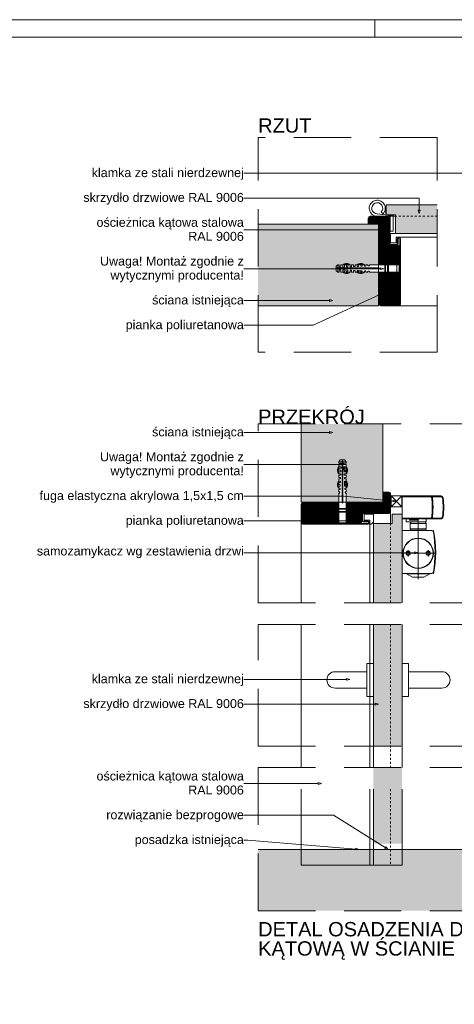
# Paper-space layout 'AD-02 DETAL MONTAŻU DRZWI' of a CAD drawing. Header units: millimetres. Extents: x 0 to 594, y 0 to 550.
# Tile 98 of 99: x 315 to 436, y 275 to 550. Entities that reach past the tile are written whole.
import ezdxf
from ezdxf.xclip import XClip

# ---------------------------------------------------------------- set-up
doc = ezdxf.new("R2010")
doc.units = ezdxf.units.MM
doc.header["$MEASUREMENT"] = 0
doc.header["$XCLIPFRAME"] = 0
for name, pattern in [('DASH_CENTER', [70, 55, -5, 5, -5]), ('DASHED', [2000, 1000, -1000]), ('DOT_CENTER', [1398.6, 1198.8, -99.9, 0, -99.9]), ('przerywama detal', [120, 80, -40]), ('PRZERYWANA', [5.64444, 2.82222, -2.82222])]:
    doc.linetypes.add(name, pattern=pattern)
for name, color, linetype, lineweight in [('0_Nr_pióra__1', 7, 'Continuous', 20), ('A_Arkusz_Nr_pióra__1', 7, 'Continuous', 20), ('A_stolarka_Nr_pióra__1', 7, 'Continuous', 20), ('A_stolarka_Nr_pióra__2', 8, 'Continuous', 13), ('A_ściany_Nr_pióra__1', 7, 'Continuous', 20)]:
    doc.layers.add(name, color=color, linetype=linetype, lineweight=lineweight)
for name, color, linetype, lineweight, true_color in [('0_Nr_pióra__249', 7, 'Continuous', 5, 0x191919), ('A_Arkusz_Nr_pióra__237', 7, 'Continuous', 5, 0x343434), ('A_stolarka_Nr_pióra__10', 7, 'Continuous', 13, 0x4b4b4b), ('A_stolarka_Nr_pióra__170', 7, 'Continuous', 5, 0x1c1c1c), ('A_stolarka_Nr_pióra__7', 7, 'Continuous', 18, 0x171717)]:
    doc.layers.add(name, color=color, linetype=linetype, lineweight=lineweight, true_color=true_color)
for name, color, linetype in [('A_stolarka', 7, 'Continuous'), ('A_strop', 7, 'Continuous'), ('A_ściany', 7, 'Continuous')]:
    doc.layers.add(name, color=color, linetype=linetype)
doc.styles.add('STYL_AUTOMATYCZNY_1', font='arial.ttf')
doc.styles.add('STYL_AUTOMATYCZNY_4', font='arial.ttf')
pattern_1 = [(45, (-46422.79752, -26825.25806), (-0.14142135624, 0.14142135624), []), (135, (-46422.79752, -26825.25806), (0.14142135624, 0.14142135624), [])]

# ---------------------------------------------------------------- blocks, each defined once
blk = doc.blocks.new('Rysunek_1_1', base_point=(-46422.8, -26825.26))
at = {"layer": 'A_stolarka', "linetype": 'Continuous', "lineweight": 0, "true_color": 0x242424}
for points in [[(431.43, 498.27), (417.21, 498.27), (417.21, 495.47), (419.81, 495.47), (419.81, 490.27), (431.43, 490.27)], [(421.64, 387.09), (421.64, 411.83), (418.84, 411.83), (418.84, 409.23), (413.64, 409.23), (413.64, 387.09)], [(421.64, 347.09), (421.64, 381.09), (413.64, 381.09), (413.64, 347.09)], [(413.64, 319.83), (421.64, 319.83), (421.64, 341.09), (413.64, 341.09)]]:
    blk.add_hatch(color=250, dxfattribs=at).paths.add_polyline_path(points)
at = {"layer": 'A_stolarka', "linetype": 'Continuous', "lineweight": 0, "true_color": 0x121212}
for points in [[(417.97, 487.37, 0.414214), (418.41, 486.93), (420.11, 486.93, 0.414214), (420.55, 487.37), (420.55, 488.79, -0.452883), (420.76, 489.03, -0.414214), (420.97, 488.82), (420.97, 470.57, -0.414214), (420.71, 470.31), (415.71, 470.31, -0.414214), (415.45, 470.57), (415.45, 472.07), (415.21, 472.07), (415.21, 470.57, 0.414214), (415.71, 470.07), (420.71, 470.07, 0.414214), (421.21, 470.57), (421.21, 488.82, 0.414214), (420.76, 489.27, 0.414214), (420.31, 488.82), (420.31, 487.37, -0.414214), (420.11, 487.17), (418.41, 487.17, -0.414214), (418.21, 487.37), (418.21, 494.57, 0.414214), (417.71, 495.07), (412.71, 495.07, 0.414214), (412.21, 494.57), (412.21, 493.07), (412.45, 493.07), (412.45, 494.57, -0.414214), (412.71, 494.83), (417.71, 494.83, -0.414214), (417.97, 494.57)], [(393.94, 409.03), (412.19, 409.03, 0.414214), (412.64, 409.48, 0.414214), (412.19, 409.93), (410.74, 409.93, -0.414214), (410.54, 410.13), (410.54, 411.83, -0.414214), (410.74, 412.03), (417.94, 412.03, 0.414214), (418.44, 412.53), (418.44, 417.53, 0.414214), (417.94, 418.03), (416.44, 418.03), (416.44, 417.79), (417.94, 417.79, -0.414214), (418.2, 417.53), (418.2, 412.53, -0.414214), (417.94, 412.27), (410.74, 412.27, 0.414214), (410.3, 411.83), (410.3, 410.13, 0.414214), (410.74, 409.69), (412.16, 409.69, -0.452883), (412.4, 409.48, -0.414214), (412.19, 409.27), (393.94, 409.27, -0.414214), (393.68, 409.53), (393.68, 414.53, -0.414214), (393.94, 414.79), (395.44, 414.79), (395.44, 415.03), (393.94, 415.03, 0.414214), (393.44, 414.53), (393.44, 409.53, 0.414214)]]:
    blk.add_hatch(color=250, dxfattribs=at).paths.add_polyline_path(points)
at = {"layer": 'A_stolarka', "linetype": 'Continuous', "lineweight": 0, "true_color": 0x4b4b4b}
h = blk.add_hatch(dxfattribs=at)
h.set_pattern_fill('wyburzenia_kopia_0001', color=251, style=0, pattern_type=2)
h.set_pattern_definition(pattern_1)
h.paths.add_polyline_path([(412.45, 493.07), (415.21, 493.07), (415.21, 481.5), (416.81, 481.5), (416.81, 481.7), (417.01, 481.7), (417.01, 481.5), (417.61, 481.5), (417.61, 481.7), (417.81, 481.7), (417.81, 481.5), (419.06, 481.5), (420.21, 482.14), (420.21, 481.91), (420.21, 481.5), (420.78, 481.5), (420.78, 479.5), (420.21, 479.5), (420.21, 479.15), (420.21, 478.92), (419.15, 479.5), (417.81, 479.5), (417.81, 479.3), (417.61, 479.3), (417.61, 479.5), (417.01, 479.5), (417.01, 479.3), (416.81, 479.3), (416.81, 479.5), (415.21, 479.5), (415.21, 472.07), (415.45, 472.07), (415.45, 470.57, 0.414214), (415.71, 470.31), (420.71, 470.31, 0.414214), (420.97, 470.57), (420.97, 479.31), (420.79, 479.5), (420.79, 479.53), (420.79, 481.48), (420.79, 481.5), (420.97, 481.7), (420.97, 486.93), (418.41, 486.93, -0.414214), (417.97, 487.37), (417.97, 494.57, 0.414214), (417.71, 494.83), (412.71, 494.83, 0.414214), (412.45, 494.57)])
h = blk.add_hatch(dxfattribs=at)
h.set_pattern_fill('wyburzenia_kopia_0001', color=251, style=0, pattern_type=2)
h.set_pattern_definition(pattern_1)
h.paths.add_polyline_path([(405.99, 410.03), (405.99, 409.45), (406.18, 409.27), (410.3, 409.27), (410.3, 411.83, -0.414214), (410.74, 412.27), (417.94, 412.27, 0.414214), (418.2, 412.53), (418.2, 417.53, 0.414214), (417.94, 417.79), (416.44, 417.79), (416.44, 415.03), (405.99, 415.03), (405.99, 413.43), (406.19, 413.43), (406.19, 413.23), (405.99, 413.23), (405.99, 412.63), (406.19, 412.63), (406.19, 412.43), (405.99, 412.43), (405.99, 411.09), (406.58, 410.03), (406.35, 410.03)])
h = blk.add_hatch(dxfattribs=at)
h.set_pattern_fill('wyburzenia_kopia_0001', color=251, style=0, pattern_type=2)
h.set_pattern_definition(pattern_1)
h.paths.add_polyline_path([(393.94, 414.79, 0.414214), (393.68, 414.53), (393.68, 409.53, 0.414214), (393.94, 409.27), (403.8, 409.27), (403.99, 409.45), (403.99, 410.03), (403.58, 410.03), (403.36, 410.03), (403.99, 411.18), (403.99, 412.43), (403.79, 412.43), (403.79, 412.63), (403.99, 412.63), (403.99, 413.23), (403.79, 413.23), (403.79, 413.43), (403.99, 413.43), (403.99, 415.03), (395.44, 415.03), (395.44, 414.79)])
at = {"layer": 'A_strop', "linetype": 'Continuous', "lineweight": 0, "true_color": 0x000000}
blk.add_hatch(color=18, dxfattribs=at).paths.add_polyline_path([(441.43, 318.23), (381.43, 318.23), (381.43, 301.09), (441.43, 301.09)])
at = {"layer": 'A_ściany', "linetype": 'Continuous', "lineweight": 0, "true_color": 0x000000}
for points in [[(415.01, 470.07), (415.01, 479.5), (412.51, 479.5), (412.51, 479.79), (412.11, 479.79), (412.11, 479.5), (411.51, 479.5), (411.51, 479.84), (411.11, 479.84), (411.11, 479.5, -0.420202), (409.11, 479.5), (408.51, 479.5), (408.51, 479.97), (408.11, 479.97), (408.11, 479.5), (407.51, 479.5), (407.51, 480.02), (407.11, 480.02), (407.11, 479.5, -0.420202), (405.11, 479.5), (404.51, 479.5), (404.51, 480.17), (404.11, 480.17), (404.11, 479.5), (403.71, 479.5), (403.25, 479.84), (403.21, 479.87), (403.21, 480.37), (403.37, 480.37), (403.14, 480.5), (403.37, 480.64), (403.21, 480.64), (403.21, 481.14), (403.71, 481.5), (404.11, 481.5), (404.11, 480.84), (404.51, 480.84), (404.51, 481.5), (405.11, 481.5, -0.420204), (407.11, 481.5), (407.11, 480.99), (407.51, 480.99), (407.51, 481.5), (408.11, 481.5), (408.11, 481.04), (408.51, 481.04), (408.51, 481.5), (409.11, 481.5, -0.420204), (411.11, 481.5), (411.11, 481.17), (411.51, 481.17), (411.51, 481.5), (412.11, 481.5), (412.11, 481.22), (412.51, 481.22), (412.51, 481.5), (415.01, 481.5), (415.01, 492.87), (381.43, 492.87), (381.43, 470.07)], [(393.44, 437.09), (393.44, 415.23), (403.99, 415.23), (403.99, 417.73), (404.28, 417.73), (404.28, 418.13), (403.99, 418.13), (403.99, 418.73), (404.33, 418.73), (404.33, 419.13), (403.99, 419.13, -0.420204), (403.99, 421.13), (403.99, 421.73), (404.46, 421.73), (404.46, 422.13), (403.99, 422.13), (403.99, 422.73), (404.51, 422.73), (404.51, 423.13), (403.99, 423.13, -0.420204), (403.99, 425.13), (403.99, 425.73), (404.66, 425.73), (404.66, 426.13), (403.99, 426.13), (403.99, 426.53), (404.36, 427.03), (404.86, 427.03), (404.86, 426.87), (404.99, 427.1), (405.12, 426.87), (405.12, 427.03), (405.62, 427.03), (405.66, 426.98), (405.99, 426.53), (405.99, 426.13), (405.32, 426.13), (405.32, 425.73), (405.99, 425.73), (405.99, 425.13, -0.420202), (405.99, 423.13), (405.47, 423.13), (405.47, 422.73), (405.99, 422.73), (405.99, 422.13), (405.52, 422.13), (405.52, 421.73), (405.99, 421.73), (405.99, 421.13, -0.420204), (405.99, 419.13), (405.65, 419.13), (405.65, 418.73), (405.99, 418.73), (405.99, 418.13), (405.7, 418.13), (405.7, 417.73), (405.99, 417.73), (405.99, 415.23), (416.24, 415.23), (416.24, 437.09)]]:
    blk.add_hatch(color=18, dxfattribs=at).paths.add_polyline_path(points)
at = {"layer": 'A_stolarka_Nr_pióra__1', "color": 7, "linetype": 'Continuous', "lineweight": 20, "ltscale": 0.2}
for p, q in [((417.21, 495.47), (417.21, 498.27)), ((431.43, 498.27), (417.21, 498.27)), ((419.81, 495.47), (417.21, 495.47)), ((419.81, 490.27), (419.81, 495.47)), ((412.21, 493.07), (412.21, 494.57)), ((417.97, 493.07), (412.21, 493.07)), ((412.45, 493.07), (412.45, 494.57)), ((412.71, 495.07), (417.71, 495.07)), ((412.71, 494.83), (417.71, 494.83)), ((419.81, 495.07), (417.71, 495.07)), ((417.97, 494.57), (417.97, 487.37)), ((418.21, 494.57), (418.21, 487.37)), ((418.41, 487.67), (418.41, 490.27)), ((418.41, 490.27), (420.21, 490.27)), ((419.81, 490.27), (431.43, 490.27)), ((420.21, 490.27), (431.43, 490.27)), ((420.01, 487.67), (418.41, 487.67)), ((418.41, 487.17), (420.11, 487.17)), ((418.41, 486.93), (420.11, 486.93)), ((420.01, 487.67), (420.01, 489.27)), ((421.21, 489.27), (420.01, 489.27)), ((420.31, 487.37), (420.31, 488.82)), ((420.55, 487.37), (420.55, 488.79)), ((431.43, 489.27), (420.76, 489.27)), ((420.97, 488.82), (420.97, 470.57)), ((421.21, 488.82), (421.21, 470.57)), ((415.21, 470.57), (415.21, 472.07)), ((415.21, 472.07), (420.97, 472.07)), ((415.45, 470.57), (415.45, 472.07)), ((420.71, 470.31), (415.71, 470.31)), ((420.71, 470.07), (415.71, 470.07)), ((431.43, 470.07), (420.71, 470.07)), ((416.44, 418.03), (417.94, 418.03)), ((416.44, 412.27), (416.44, 418.03)), ((416.44, 417.79), (417.94, 417.79)), ((418.2, 417.53), (418.2, 412.53)), ((418.44, 417.53), (418.44, 412.53)), ((393.44, 409.53), (393.44, 414.53)), ((393.68, 409.53), (393.68, 414.53)), ((393.94, 415.03), (395.44, 415.03)), ((393.94, 414.79), (395.44, 414.79)), ((395.44, 415.03), (395.44, 409.27)), ((410.3, 411.83), (410.3, 410.13)), ((410.54, 411.83), (410.54, 410.13)), ((417.94, 412.27), (410.74, 412.27)), ((417.94, 412.03), (410.74, 412.03)), ((410.74, 409.93), (412.19, 409.93)), ((411.04, 410.23), (411.04, 411.83)), ((411.04, 411.83), (413.64, 411.83)), ((411.04, 410.23), (412.64, 410.23)), ((412.64, 409.03), (412.64, 410.23)), ((413.64, 411.83), (413.64, 410.03)), ((413.64, 410.03), (413.64, 387.09)), ((418.44, 412.53), (418.44, 409.23)), ((418.84, 411.83), (418.84, 409.23)), ((418.84, 411.83), (421.64, 411.83)), ((421.64, 387.09), (421.64, 411.83)), ((393.44, 409.53), (393.44, 387.09)), ((412.19, 409.27), (393.94, 409.27)), ((412.19, 409.03), (393.94, 409.03)), ((410.74, 409.69), (412.16, 409.69)), ((412.64, 409.48), (412.64, 387.09)), ((413.64, 409.23), (418.84, 409.23)), ((413.64, 409.23), (413.64, 387.09)), ((393.44, 381.09), (393.44, 341.09)), ((412.64, 381.09), (412.64, 341.09)), ((413.64, 381.09), (413.64, 341.09)), ((413.64, 381.09), (413.64, 341.09)), ((421.64, 341.09), (421.64, 381.09)), ((393.44, 335.09), (393.44, 313.83)), ((412.64, 335.09), (412.64, 313.83)), ((413.64, 335.09), (413.64, 313.83)), ((413.64, 335.09), (413.64, 313.83)), ((421.64, 313.83), (421.64, 335.09)), ((441.43, 318.23), (381.43, 318.23)), ((418.44, 313.83), (393.44, 313.83)), ((421.64, 313.83), (413.64, 313.83))]:
    blk.add_line(p, q, dxfattribs=at)
at = {"layer": 'A_stolarka_Nr_pióra__1', "color": 7, "linetype": 'PRZERYWANA', "lineweight": 20, "ltscale": 0.2}
for p, q in [((418.44, 409.23), (418.44, 387.09)), ((418.44, 381.09), (418.44, 341.09)), ((418.44, 335.09), (418.44, 313.83))]:
    blk.add_line(p, q, dxfattribs=at)
at = {"layer": 'A_stolarka_Nr_pióra__1', "color": 7, "linetype": 'Continuous', "lineweight": 20, "ltscale": 0.2, "flags": 128}
blk.add_lwpolyline([(419.17, 490.97), (419.17, 495.37), (417.65, 495.37), (414.71, 495.77, -4.865392), (415.83, 496.25), (416.34, 495.77, 4.865392), (414.71, 495.07), (418.21, 495.07, -0.414214), (418.31, 494.97), (418.31, 490.97)], format="xyb", close=True, dxfattribs=at)
blk.add_lwpolyline([(417.11, 495.77), (416.95, 497.52)], dxfattribs=at)
at = {"layer": 'A_stolarka_Nr_pióra__1', "color": 7, "linetype": 'Continuous', "lineweight": 20, "ltscale": 0.2}
for centre, radius, start, end in [((412.71, 494.57), 0.5, 90, 180), ((412.71, 494.57), 0.26, 90, 180), ((417.71, 494.57), 0.5, 0, 90), ((417.71, 494.57), 0.26, 0, 90), ((418.41, 487.37), 0.44, 180, 270), ((418.41, 487.37), 0.2, 180, 270), ((420.11, 487.37), 0.44, 270, 0), ((420.11, 487.37), 0.2, 270, 0), ((420.76, 488.82), 0.45, 90, 180), ((420.76, 488.82), 0.21, 90, 187.4598), ((420.76, 488.82), 0.45, 0, 90), ((420.76, 488.82), 0.21, 0, 90), ((415.71, 470.57), 0.5, 180, 270), ((415.71, 470.57), 0.26, 180, 270), ((420.71, 470.57), 0.26, 270, 0), ((420.71, 470.57), 0.5, 270, 0), ((417.94, 417.53), 0.5, 0, 90), ((417.94, 417.53), 0.26, 0, 90), ((393.94, 414.53), 0.5, 90, 180), ((393.94, 414.53), 0.26, 90, 180), ((410.74, 411.83), 0.44, 90, 180), ((410.74, 410.13), 0.44, 180, 270), ((410.74, 411.83), 0.2, 90, 180), ((410.74, 410.13), 0.2, 180, 270), ((412.19, 409.48), 0.45, 0, 90), ((412.64, 410.03), 1, 270, 0), ((417.94, 412.53), 0.26, 270, 0), ((417.94, 412.53), 0.5, 270, 0), ((393.94, 409.53), 0.5, 180, 270), ((393.94, 409.53), 0.26, 180, 270), ((412.19, 409.48), 0.21, 0, 97.4598), ((412.19, 409.48), 0.21, 270, 0), ((412.19, 409.48), 0.45, 270, 0)]:
    blk.add_arc(centre, radius, start, end, dxfattribs=at)
at = {"layer": 'A_stolarka_Nr_pióra__10', "color": 251, "linetype": 'przerywama detal', "lineweight": 13, "ltscale": 0.2, "true_color": 0x4b4b4b}
for p, q in [((431.43, 517.09), (381.43, 517.09)), ((381.43, 457.09), (381.43, 517.09)), ((431.43, 457.09), (431.43, 517.09)), ((431.43, 457.09), (381.43, 457.09)), ((381.43, 387.09), (381.43, 437.09)), ((381.43, 437.09), (441.43, 437.09)), ((418.59, 416.95), (421.59, 413.95)), ((418.59, 413.95), (421.59, 416.95)), ((381.43, 387.09), (441.43, 387.09)), ((381.43, 347.09), (381.43, 381.09)), ((381.43, 381.09), (441.43, 381.09)), ((381.43, 347.09), (441.43, 347.09)), ((381.43, 301.09), (381.43, 341.09)), ((381.43, 341.09), (441.43, 341.09)), ((381.43, 301.09), (441.43, 301.09))]:
    blk.add_line(p, q, dxfattribs=at)
at = {"layer": 'A_stolarka_Nr_pióra__10', "color": 251, "linetype": 'PRZERYWANA', "lineweight": 13, "ltscale": 0.2, "true_color": 0x4b4b4b}
blk.add_line((431.43, 495.07), (419.81, 495.07), dxfattribs=at)
at = {"layer": 'A_stolarka_Nr_pióra__10', "color": 251, "linetype": 'Continuous', "lineweight": 13, "ltscale": 0.2, "true_color": 0x4b4b4b}
for p, q in [((421.64, 416.95), (432.52, 416.95)), ((432.52, 416.75), (421.64, 416.75)), ((421.64, 416.75), (421.64, 410.75)), ((432.52, 410.75), (421.64, 410.75)), ((421.64, 410.55), (423.73, 410.55)), ((422.74, 410.69), (422.74, 409.69)), ((428.34, 410.69), (422.74, 410.69)), ((423.4, 410.53), (426.48, 410.53)), ((423.74, 410.15), (423.74, 410.53)), ((426.14, 410.45), (423.74, 410.45)), ((426.14, 410.15), (423.74, 410.15)), ((426.14, 410.15), (426.14, 410.53)), ((427.06, 410.55), (432.52, 410.55)), ((428.34, 410.69), (428.34, 409.69)), ((429.96, 407.29), (421.86, 407.29)), ((422.74, 409.69), (428.34, 409.69)), ((424.17, 409.69), (423.94, 409.3)), ((423.94, 409.3), (428.34, 409.3)), ((423.94, 407.79), (423.94, 409.3)), ((424.04, 407.69), (423.94, 407.79)), ((428.34, 407.79), (423.94, 407.79)), ((424.04, 407.69), (428.24, 407.69)), ((424.04, 407.69), (424.04, 407.29)), ((428.11, 409.69), (428.34, 409.3)), ((428.24, 407.69), (428.34, 407.79)), ((428.24, 407.69), (428.24, 407.29)), ((428.34, 407.79), (428.34, 409.3)), ((430.03, 407.1), (429.96, 407.29)), ((430.37, 407.22), (430.03, 407.1)), ((430.34, 407.31), (430.05, 407.21)), ((430.05, 407.21), (430.09, 407.12)), ((421.86, 395.29), (429.96, 395.29)), ((422.89, 395.2), (422.89, 395.29)), ((424.54, 394.25), (422.89, 395.2)), ((422.89, 395.2), (429.39, 395.2)), ((427.74, 394.25), (424.54, 394.25)), ((427.74, 394.25), (429.39, 395.2)), ((429.39, 395.2), (429.39, 395.29)), ((429.96, 395.29), (430.03, 395.48)), ((430.03, 395.48), (430.37, 395.36)), ((430.05, 395.37), (430.09, 395.46)), ((430.34, 395.26), (430.05, 395.37)), ((411.84, 370.17), (411.84, 360.97)), ((413.64, 370.17), (411.84, 370.17)), ((421.64, 370.17), (423.44, 370.17)), ((423.44, 370.17), (423.44, 360.97)), ((411.84, 367.87), (402.94, 367.87)), ((423.44, 367.87), (432.74, 367.87)), ((411.84, 363.27), (402.94, 363.27)), ((423.44, 363.27), (432.74, 363.27)), ((411.84, 360.97), (413.64, 360.97)), ((423.44, 360.97), (421.64, 360.97))]:
    blk.add_line(p, q, dxfattribs=at)
at = {"layer": 'A_stolarka_Nr_pióra__10', "color": 251, "linetype": 'DOT_CENTER', "lineweight": 13, "ltscale": 0.2, "true_color": 0x4b4b4b}
for p, q in [((426.14, 393.73), (426.14, 410.15)), ((423.34, 401.84), (423.34, 400.04)), ((428.94, 401.84), (428.94, 400.04))]:
    blk.add_line(p, q, dxfattribs=at)
at = {"layer": 'A_stolarka_Nr_pióra__10', "color": 251, "linetype": 'DASH_CENTER', "lineweight": 13, "ltscale": 0.2, "true_color": 0x4b4b4b}
blk.add_line((430.79, 400.94), (421.49, 400.94), dxfattribs=at)
at = {"layer": 'A_stolarka_Nr_pióra__10', "color": 251, "linetype": 'przerywama detal', "lineweight": 13, "ltscale": 0.2, "true_color": 0x4b4b4b, "flags": 128}
blk.add_lwpolyline([(418.59, 413.95), (421.59, 413.95), (421.59, 416.95), (418.59, 416.95)], close=True, dxfattribs=at)
at = {"layer": 'A_stolarka_Nr_pióra__10', "color": 251, "linetype": 'Continuous', "lineweight": 13, "ltscale": 0.2, "true_color": 0x4b4b4b}
for centre, radius in [((426.14, 400.94), 4.25), ((426.14, 400.94), 4.15), ((423.34, 400.94), 0.6), ((423.34, 400.94), 0.5), ((428.94, 400.94), 0.6), ((428.94, 400.94), 0.5)]:
    blk.add_circle(centre, radius, dxfattribs=at)
at = {"layer": 'A_stolarka_Nr_pióra__10', "color": 251, "linetype": 'DASHED', "lineweight": 13, "ltscale": 0.2, "true_color": 0x4b4b4b}
for centre, radius, start, end in [((429.52, 416.35), 0.6, 7.6229, 90), ((429.52, 416.35), 0.4, 7.6229, 90), ((410.09, 413.75), 20, 352.3771, 7.6229), ((410.09, 413.75), 20.2, 352.3771, 7.6229), ((429.52, 411.15), 0.4, 270, 352.3771), ((429.52, 411.15), 0.6, 270, 352.3771)]:
    blk.add_arc(centre, radius, start, end, dxfattribs=at)
at = {"layer": 'A_stolarka_Nr_pióra__10', "color": 251, "linetype": 'Continuous', "lineweight": 13, "ltscale": 0.2, "true_color": 0x4b4b4b}
for centre, radius, start, end in [((432.52, 416.35), 0.6, 7.6229, 90), ((432.52, 416.35), 0.4, 7.6229, 90), ((413.09, 413.75), 20, 352.3771, 7.6229), ((413.09, 413.75), 20.2, 352.3771, 7.6229), ((423.4, 410.93), 0.4, 206.8272, 270), ((426.48, 410.93), 0.4, 270, 333.1728), ((432.52, 411.15), 0.4, 270, 352.3771), ((432.52, 411.15), 0.6, 270, 352.3771), ((421.86, 406.99), 0.3, 90, 137.1666), ((430.3, 407.1), 0.0853, 9.3174, 110.1876), ((430.37, 407.22), 0.1, 11.1724, 110), ((400.34, 401.29), 30.6, 348.8276, 11.1724), ((394.86, 401.29), 36, 350.6826, 9.3174), ((400.34, 401.29), 30.7, 348.8276, 11.1724), ((421.86, 395.59), 0.3, 222.8334, 270), ((430.3, 395.47), 0.0853, 249.8124, 350.6826), ((430.37, 395.36), 0.1, 250, 348.8276), ((402.94, 365.57), 2.3, 90, 270), ((432.74, 365.57), 2.3, 270, 90)]:
    blk.add_arc(centre, radius, start, end, dxfattribs=at)
at = {"layer": 'A_stolarka_Nr_pióra__170', "color": 250, "linetype": 'Continuous', "lineweight": 5, "ltscale": 0.2, "true_color": 0x1c1c1c}
for p, q in [((396.8, 507.12), (377.43, 507.12)), ((445.23, 507.12), (396.8, 507.12)), ((426.4, 500.19), (377.43, 500.19)), ((426.4, 496.77), (426.4, 500.19)), ((378.55, 491.3), (377.43, 491.3)), ((417.12, 491.3), (378.55, 491.3)), ((396.8, 480.44), (377.43, 480.44)), ((415.63, 480.44), (396.8, 480.44)), ((416.61, 473.82), (396.8, 464.62)), ((396.8, 471.55), (377.43, 471.55)), ((401.39, 471.55), (396.8, 471.55)), ((396.8, 464.62), (377.43, 464.62)), ((396.8, 434.68), (377.43, 434.68)), ((401.39, 434.68), (396.8, 434.68)), ((396.8, 425.79), (377.43, 425.79)), ((404.19, 425.79), (396.8, 425.79)), ((405.53, 416.9), (377.43, 416.9)), ((419.16, 415.54), (405.53, 416.9)), ((396.8, 409.97), (377.43, 409.97)), ((398.07, 409.97), (396.8, 409.97)), ((396.8, 401.08), (377.43, 401.08)), ((425.21, 401.08), (396.8, 401.08)), ((396.8, 365.73), (377.43, 365.73)), ((406.09, 365.73), (396.8, 365.73)), ((384.78, 358.8), (377.44, 358.8)), ((414.16, 358.8), (384.78, 358.8)), ((378.55, 336.63), (377.43, 336.63)), ((398.23, 336.63), (378.55, 336.63)), ((402.49, 327.74), (377.43, 327.74)), ((416.92, 318.72), (402.49, 327.74)), ((378.55, 320.81), (377.43, 320.81)), ((408.71, 318.31), (378.55, 320.81))]:
    blk.add_line(p, q, dxfattribs=at)
at = {"layer": 'A_stolarka_Nr_pióra__2', "color": 8, "linetype": 'Continuous', "lineweight": 13, "ltscale": 0.2}
for p, q in [((403.21, 481.14), (403.71, 481.5)), ((403.71, 481.5), (403.71, 480.64)), ((403.71, 481.5), (404.11, 481.5)), ((404.11, 480.84), (404.11, 481.5)), ((404.51, 481.5), (406.11, 481.5)), ((404.51, 480.84), (404.51, 481.5)), ((405.11, 480.89), (405.11, 481.5)), ((405.51, 480.89), (405.51, 481.5)), ((406.11, 480.94), (406.11, 481.5)), ((406.51, 481.5), (407.11, 481.5)), ((406.51, 480.94), (406.51, 481.5)), ((407.11, 480.99), (407.11, 481.5)), ((407.51, 481.5), (408.11, 481.5)), ((407.51, 480.99), (407.51, 481.5)), ((408.11, 481.04), (408.11, 481.5)), ((408.51, 481.5), (410.11, 481.5)), ((408.51, 481.04), (408.51, 481.5)), ((409.11, 481.09), (409.11, 481.5)), ((409.51, 481.09), (409.51, 481.5)), ((410.11, 481.12), (410.11, 481.5)), ((410.51, 481.5), (411.11, 481.5)), ((410.51, 481.12), (410.51, 481.5)), ((411.11, 481.17), (411.11, 481.5)), ((411.51, 481.5), (412.11, 481.5)), ((411.51, 481.17), (411.51, 481.5)), ((412.11, 481.22), (412.11, 481.5)), ((412.51, 481.5), (416.81, 481.5)), ((412.51, 481.22), (412.51, 481.5)), ((416.81, 479.3), (416.81, 481.7)), ((417.01, 481.7), (416.81, 481.7)), ((417.01, 479.3), (417.01, 481.7)), ((417.01, 481.5), (417.61, 481.5)), ((417.81, 481.7), (417.61, 481.7)), ((417.61, 479.3), (417.61, 481.7)), ((417.81, 479.3), (417.81, 481.7)), ((417.81, 481.5), (420.78, 481.5)), ((419.06, 481.5), (420.21, 482.14)), ((419.48, 481.5), (420.21, 481.91)), ((420.21, 478.92), (420.21, 482.14)), ((421.21, 481.95), (420.79, 481.5)), ((420.79, 481.5), (420.79, 479.5)), ((420.81, 481.48), (420.79, 481.48)), ((420.81, 481.48), (421.21, 481.88)), ((420.81, 479.53), (420.81, 481.48)), ((421.21, 479.06), (421.21, 481.95)), ((403.14, 480.5), (403.37, 480.64)), ((403.14, 480.5), (403.37, 480.37)), ((403.21, 480.64), (403.21, 481.14)), ((415.21, 480.64), (403.21, 480.64)), ((403.21, 480.37), (403.21, 479.87)), ((415.21, 480.37), (403.21, 480.37)), ((403.21, 479.87), (403.25, 479.84)), ((403.25, 479.84), (403.71, 479.5)), ((403.71, 479.5), (403.71, 480.37)), ((403.71, 479.5), (404.11, 479.5)), ((404.11, 480.84), (404.51, 480.84)), ((404.11, 479.5), (404.11, 480.17)), ((404.51, 480.17), (404.11, 480.17)), ((404.51, 479.5), (404.51, 480.17)), ((404.51, 479.5), (405.51, 479.5)), ((405.11, 480.89), (405.51, 480.89)), ((405.11, 479.5), (405.11, 480.12)), ((405.51, 480.12), (405.11, 480.12)), ((406.5, 479.77), (405.11, 479.82)), ((405.51, 480.11), (405.51, 480.12)), ((406.51, 480.07), (405.51, 480.11)), ((405.51, 479.5), (405.51, 479.81)), ((406.11, 480.94), (406.51, 480.94)), ((406.11, 479.5), (406.11, 479.79)), ((406.11, 479.5), (407.11, 479.5)), ((406.51, 479.5), (406.51, 480.07)), ((407.11, 480.99), (407.51, 480.99)), ((407.11, 479.5), (407.11, 480.02)), ((407.51, 480.02), (407.11, 480.02)), ((407.51, 479.5), (407.51, 480.02)), ((407.51, 479.5), (408.11, 479.5)), ((408.11, 481.04), (408.51, 481.04)), ((408.11, 479.5), (408.11, 479.97)), ((408.51, 479.97), (408.11, 479.97)), ((408.51, 479.5), (408.51, 479.97)), ((408.51, 479.5), (409.51, 479.5)), ((409.11, 481.09), (409.51, 481.09)), ((409.11, 479.5), (409.11, 479.92)), ((409.51, 479.92), (409.11, 479.92)), ((410.5, 479.69), (409.11, 479.72)), ((410.51, 479.89), (409.51, 479.91)), ((409.51, 479.5), (409.51, 479.71)), ((410.11, 481.12), (410.51, 481.12)), ((410.11, 479.5), (410.11, 479.7)), ((410.11, 479.5), (411.11, 479.5)), ((410.51, 479.5), (410.51, 479.89)), ((411.11, 481.17), (411.51, 481.17)), ((411.11, 479.5), (411.11, 479.84)), ((411.51, 479.84), (411.11, 479.84)), ((411.51, 479.5), (411.51, 479.84)), ((411.51, 479.5), (412.11, 479.5)), ((412.11, 481.22), (412.51, 481.22)), ((412.11, 479.5), (412.11, 479.79)), ((412.51, 479.79), (412.11, 479.79)), ((412.51, 479.5), (412.51, 479.79)), ((412.51, 479.5), (416.81, 479.5)), ((415.21, 480.37), (415.21, 480.64)), ((416.81, 479.3), (417.01, 479.3)), ((417.01, 479.5), (417.61, 479.5)), ((417.61, 479.3), (417.81, 479.3)), ((417.81, 479.5), (420.78, 479.5)), ((420.21, 478.92), (419.15, 479.5)), ((420.21, 479.15), (419.56, 479.5)), ((420.81, 479.53), (420.79, 479.53)), ((420.79, 479.5), (421.21, 479.06)), ((421.21, 479.13), (420.81, 479.53)), ((404.36, 427.03), (403.99, 426.53)), ((403.99, 426.53), (404.86, 426.53)), ((403.99, 426.53), (403.99, 426.13)), ((404.86, 427.03), (404.36, 427.03)), ((404.99, 427.1), (404.86, 426.87)), ((404.86, 415.03), (404.86, 427.03)), ((404.99, 427.1), (405.12, 426.87)), ((405.12, 427.03), (405.62, 427.03)), ((405.12, 415.03), (405.12, 427.03)), ((405.99, 426.53), (405.12, 426.53)), ((405.62, 427.03), (405.66, 426.98)), ((405.66, 426.98), (405.99, 426.53)), ((405.99, 426.53), (405.99, 426.13)), ((404.66, 426.13), (403.99, 426.13)), ((403.99, 425.73), (403.99, 424.13)), ((404.66, 425.73), (403.99, 425.73)), ((404.61, 425.13), (403.99, 425.13)), ((404.61, 424.73), (403.99, 424.73)), ((404.56, 424.13), (403.99, 424.13)), ((403.99, 423.73), (403.99, 423.13)), ((404.56, 423.73), (403.99, 423.73)), ((404.56, 424.13), (404.56, 423.73)), ((404.61, 425.13), (404.61, 424.73)), ((404.66, 426.13), (404.66, 425.73)), ((405.99, 426.13), (405.32, 426.13)), ((405.32, 425.73), (405.32, 426.13)), ((405.99, 425.73), (405.32, 425.73)), ((405.99, 425.13), (405.37, 425.13)), ((405.37, 424.73), (405.37, 425.13)), ((405.39, 424.73), (405.37, 424.73)), ((405.42, 423.73), (405.39, 424.73)), ((405.99, 423.73), (405.42, 423.73)), ((405.72, 423.74), (405.67, 425.13)), ((405.99, 424.73), (405.69, 424.73)), ((405.99, 424.13), (405.71, 424.13)), ((405.99, 425.73), (405.99, 424.73)), ((405.99, 424.13), (405.99, 423.13)), ((404.51, 423.13), (403.99, 423.13)), ((403.99, 422.73), (403.99, 422.13)), ((404.51, 422.73), (403.99, 422.73)), ((404.46, 422.13), (403.99, 422.13)), ((403.99, 421.73), (403.99, 420.13)), ((404.46, 421.73), (403.99, 421.73)), ((404.41, 421.13), (403.99, 421.13)), ((404.41, 421.13), (404.41, 420.73)), ((404.46, 422.13), (404.46, 421.73)), ((404.51, 423.13), (404.51, 422.73)), ((405.99, 423.13), (405.47, 423.13)), ((405.47, 422.73), (405.47, 423.13)), ((405.99, 422.73), (405.47, 422.73)), ((405.99, 422.13), (405.52, 422.13)), ((405.52, 421.73), (405.52, 422.13)), ((405.99, 421.73), (405.52, 421.73)), ((405.99, 421.13), (405.57, 421.13)), ((405.57, 420.73), (405.57, 421.13)), ((405.8, 419.73), (405.77, 421.13)), ((405.99, 422.73), (405.99, 422.13)), ((405.99, 421.73), (405.99, 420.73)), ((404.41, 420.73), (403.99, 420.73)), ((404.38, 420.13), (403.99, 420.13)), ((403.99, 419.73), (403.99, 419.13)), ((404.38, 419.73), (403.99, 419.73)), ((404.33, 419.13), (403.99, 419.13)), ((403.99, 418.73), (403.99, 418.13)), ((404.33, 418.73), (403.99, 418.73)), ((404.28, 418.13), (403.99, 418.13)), ((404.28, 418.13), (404.28, 417.73)), ((404.33, 419.13), (404.33, 418.73)), ((404.38, 420.13), (404.38, 419.73)), ((405.6, 419.73), (405.58, 420.73)), ((405.99, 419.73), (405.6, 419.73)), ((405.99, 419.13), (405.65, 419.13)), ((405.65, 418.73), (405.65, 419.13)), ((405.99, 418.73), (405.65, 418.73)), ((405.99, 418.13), (405.7, 418.13)), ((405.7, 417.73), (405.7, 418.13)), ((405.99, 420.73), (405.78, 420.73)), ((405.99, 420.13), (405.8, 420.13)), ((405.99, 420.13), (405.99, 419.13)), ((405.99, 418.73), (405.99, 418.13)), ((403.99, 417.73), (403.99, 413.43)), ((404.28, 417.73), (403.99, 417.73)), ((405.99, 417.73), (405.7, 417.73)), ((405.99, 417.73), (405.99, 413.43)), ((406.19, 413.43), (403.79, 413.43)), ((403.79, 413.23), (403.79, 413.43)), ((406.19, 413.23), (403.79, 413.23)), ((403.79, 412.43), (403.79, 412.63)), ((406.19, 412.63), (403.79, 412.63)), ((403.99, 413.23), (403.99, 412.63)), ((405.12, 415.03), (404.86, 415.03)), ((405.99, 413.23), (405.99, 412.63)), ((406.19, 413.43), (406.19, 413.23)), ((406.19, 412.63), (406.19, 412.43)), ((403.99, 411.18), (403.36, 410.03)), ((406.58, 410.03), (403.36, 410.03)), ((403.99, 410.76), (403.58, 410.03)), ((406.19, 412.43), (403.79, 412.43)), ((403.99, 412.43), (403.99, 409.45)), ((405.99, 412.43), (405.99, 409.45)), ((406.58, 410.03), (405.99, 411.09)), ((406.35, 410.03), (405.99, 410.67)), ((403.54, 409.03), (403.99, 409.45)), ((406.44, 409.03), (403.54, 409.03)), ((404.02, 409.43), (403.62, 409.03)), ((403.99, 409.45), (405.99, 409.45)), ((404.02, 409.43), (404.02, 409.45)), ((405.96, 409.43), (404.02, 409.43)), ((405.96, 409.43), (405.96, 409.45)), ((406.36, 409.03), (405.96, 409.43)), ((405.99, 409.45), (406.44, 409.03))]:
    blk.add_line(p, q, dxfattribs=at)
for centre, radius, start, end in [((406.11, 480.52), 1.4, 44.4153, 135.5847), ((406.11, 480.52), 1.2, 54.7356, 125.2644), ((410.11, 480.52), 1.4, 44.4153, 135.5847), ((410.11, 480.52), 1.2, 54.7356, 125.2644), ((406.11, 480.48), 1.4, 224.4153, 315.5847), ((406.11, 480.48), 1.2, 234.7356, 305.2644), ((410.11, 480.48), 1.4, 224.4153, 315.5847), ((410.11, 480.48), 1.2, 234.7356, 305.2644), ((404.97, 424.13), 1.4, 134.4153, 225.5847), ((404.97, 424.13), 1.2, 144.7356, 215.2644), ((405.01, 424.13), 1.4, 314.4153, 45.5847), ((405.01, 424.13), 1.2, 324.7356, 35.2644), ((404.97, 420.13), 1.4, 134.4153, 225.5847), ((405.01, 420.13), 1.4, 314.4153, 45.5847), ((404.97, 420.13), 1.2, 144.7356, 215.2644), ((405.01, 420.13), 1.2, 324.7356, 35.2644)]:
    blk.add_arc(centre, radius, start, end, dxfattribs=at)
at = {"layer": 'A_stolarka_Nr_pióra__7', "color": 250, "linetype": 'Continuous', "lineweight": 18, "ltscale": 0.2, "true_color": 0x171717}
for p, q in [((426.15, 496.77), (426.65, 496.77)), ((426.4, 495.84), (426.15, 496.77)), ((426.4, 495.84), (426.65, 496.77)), ((417.12, 491.05), (417.12, 491.55)), ((418.05, 491.3), (417.12, 491.55)), ((418.05, 491.3), (417.12, 491.05)), ((415.63, 480.19), (415.63, 480.69)), ((416.56, 480.44), (415.63, 480.69)), ((416.56, 480.44), (415.63, 480.19)), ((417.45, 474.21), (416.5, 474.05)), ((416.71, 473.59), (416.5, 474.05)), ((417.45, 474.21), (416.71, 473.59)), ((401.39, 471.3), (401.39, 471.8)), ((402.32, 471.55), (401.39, 471.8)), ((402.32, 471.55), (401.39, 471.3)), ((401.39, 434.43), (401.39, 434.93)), ((402.32, 434.68), (401.39, 434.93)), ((402.32, 434.68), (401.39, 434.43)), ((404.19, 425.54), (404.19, 426.04)), ((405.12, 425.79), (404.19, 426.04)), ((405.12, 425.79), (404.19, 425.54)), ((419.14, 415.3), (419.19, 415.79)), ((420.09, 415.45), (419.14, 415.3)), ((420.09, 415.45), (419.19, 415.79)), ((398.07, 409.72), (398.07, 410.22)), ((399.01, 409.97), (398.07, 410.22)), ((399.01, 409.97), (398.07, 409.72)), ((425.21, 400.83), (425.21, 401.33)), ((426.14, 401.08), (425.21, 401.33)), ((426.14, 401.08), (425.21, 400.83)), ((406.09, 365.48), (406.09, 365.98)), ((407.02, 365.73), (406.09, 365.98)), ((407.02, 365.73), (406.09, 365.48)), ((414.16, 358.55), (414.16, 359.05)), ((415.1, 358.8), (414.16, 359.05)), ((415.1, 358.8), (414.16, 358.55)), ((398.23, 336.38), (398.23, 336.88)), ((399.16, 336.63), (398.23, 336.88)), ((399.16, 336.63), (398.23, 336.38)), ((408.69, 318.06), (408.74, 318.56)), ((409.64, 318.23), (408.69, 318.06)), ((409.64, 318.23), (408.74, 318.56)), ((416.79, 318.51), (417.06, 318.94)), ((417.72, 318.23), (416.79, 318.51)), ((417.72, 318.23), (417.06, 318.94))]:
    blk.add_line(p, q, dxfattribs=at)
at = {"layer": 'A_ściany_Nr_pióra__1', "color": 7, "linetype": 'Continuous', "lineweight": 20, "ltscale": 0.2, "flags": 128}
for points in [[(415.01, 492.87), (381.43, 492.87)], [(415.01, 492.87), (415.01, 470.07)], [(381.43, 470.07), (415.01, 470.07)], [(393.44, 415.23), (393.44, 437.09)], [(416.24, 437.09), (416.24, 415.23)], [(393.44, 415.23), (416.24, 415.23)]]:
    blk.add_lwpolyline(points, dxfattribs=at)
at = {"layer": '0_Nr_pióra__1', "color": 7, "linetype": 'Continuous', "lineweight": 20, "char_height": 2.5, "attachment_point": 6, "style": 'STYL_AUTOMATYCZNY_1'}
for s, insert in [('\\A1;{\\pqr;\\fArial|b0|i0|c238|p0;\\W1.000000;klamka ze stali nierdzewnej}', (377.43, 506.9)), ('\\A1;{\\pqr;\\fArial|b0|i0|c238|p0;\\W1.000000;skrzydło drzwiowe RAL 9006}', (377.43, 499.98)), ('\\A1;{\\pqr;\\fArial|b0|i0|c238|p0;\\W1.000000;ściana istniejąca}', (377.43, 471.33)), ('\\A1;{\\pqr;\\fArial|b0|i0|c238|p0;\\W1.000000;pianka poliuretanowa}', (377.43, 464.42)), ('\\A1;{\\pqr;\\fArial|b0|i0|c238|p0;\\W1.000000;ściana istniejąca}', (377.43, 434.47)), ('\\A1;{\\pqr;\\fArial|b0|i0|c238|p0;\\W1.000000;fuga elastyczna akrylowa 1,5x1,5 cm}', (377.43, 416.68)), ('\\A1;{\\pqr;\\fArial|b0|i0|c238|p0;\\W1.000000;pianka poliuretanowa}', (377.43, 409.77)), ('\\A1;{\\pqr;\\fArial|b0|i0|c238|p0;\\W1.000000;klamka ze stali nierdzewnej}', (377.43, 365.51)), ('\\A1;{\\pqr;\\fArial|b0|i0|c238|p0;\\W1.000000;skrzydło drzwiowe RAL 9006}', (377.44, 358.58)), ('\\A1;{\\pqr;\\fArial|b0|i0|c238|p0;\\W1.000000;rozwiązanie bezprogowe}', (377.43, 327.52)), ('\\A1;{\\pqr;\\fArial|b0|i0|c238|p0;\\W1.000000;posadzka istniejąca}', (377.43, 320.59))]:
    blk.add_mtext(s, dxfattribs=dict(at, insert=insert))
at = {"layer": '0_Nr_pióra__1', "color": 7, "linetype": 'Continuous', "lineweight": 20, "char_height": 2.5, "attachment_point": 6, "line_spacing_factor": 0.937648, "style": 'STYL_AUTOMATYCZNY_1'}
for insert in [(377.43, 491.42), (377.43, 336.75)]:
    blk.add_mtext('\\A1;{\\pqr;\\fArial|b0|i0|c238|p0;\\W1.000000;ościeżnica kątowa stalowa \\P\\pqr;\\fArial|b0|i0|c238|p0;\\W1.000000;RAL 9006}', dxfattribs=dict(at, insert=insert))
at = {"layer": '0_Nr_pióra__1', "color": 7, "linetype": 'Continuous', "lineweight": 20, "char_height": 2.5, "width": 56, "attachment_point": 6, "style": 'STYL_AUTOMATYCZNY_1'}
for s, insert, line_spacing_factor in [('\\A1;{\\pqr;\\fArial|b0|i0|c238|p0;\\W1.000000;Uwaga! Montaż zgodnie z wytycznymi producenta!}', (377.43, 480.23), 0.940384), ('\\A1;{\\pqr;\\fArial|b0|i0|c238|p0;\\W1.000000;Uwaga! Montaż zgodnie z wytycznymi producenta!}', (377.43, 425.57), 0.940384), ('\\A1;{\\pqr;\\fArial|b0|i0|c238|p0;\\W1.000000;samozamykacz wg zestawienia drzwi}', (377.43, 401.2), 0.942898)]:
    blk.add_mtext(s, dxfattribs=dict(at, insert=insert, line_spacing_factor=line_spacing_factor))
at = {"layer": '0_Nr_pióra__249', "color": 250, "linetype": 'Continuous', "lineweight": 5, "true_color": 0x191919, "char_height": 4, "attachment_point": 7, "style": 'STYL_AUTOMATYCZNY_4'}
for s, insert in [('\\A1;{\\pql;\\fArial|b0|i0|c238|p0;\\W1.000000;RZUT}', (381.43, 518.4)), ('\\A1;{\\pql;\\fArial|b0|i0|c238|p0;\\W1.000000;PRZEKRÓJ}', (381.43, 437.03))]:
    blk.add_mtext(s, dxfattribs=dict(at, insert=insert))
at = {"layer": '0_Nr_pióra__249', "color": 250, "linetype": 'Continuous', "lineweight": 5, "true_color": 0x191919, "insert": (381.43, 287.37), "char_height": 4, "width": 143.5285, "attachment_point": 7, "line_spacing_factor": 0.807411, "style": 'STYL_AUTOMATYCZNY_4'}
blk.add_mtext('\\A1;{\\pql;\\fArial|b0|i0|c238|p0;\\W1.000000;DETAL OSADZENIA DRZWI EI30 Z OŚCIEŻNICĄ KĄTOWĄ W ŚCIANIE ISTNIEJĄCEJ  - NP. DRZWI D31}', dxfattribs=at)

psp = doc.layouts.new('AD-02 DETAL MONTAŻU DRZWI')

# ---------------------------------------------------------------- linework, layer by layer
at = {"layer": 'A_Arkusz_Nr_pióra__1', "color": 7, "linetype": 'Continuous', "lineweight": 20}
psp.add_line((589.1, 545.1), (29.9, 545.1), dxfattribs=at)
at = {"layer": 'A_Arkusz_Nr_pióra__1', "color": 7, "linetype": 'Continuous', "lineweight": 20, "flags": 128}
psp.add_lwpolyline([(0, 550), (594, 550), (594, 0), (0, 0)], close=True, dxfattribs=at)
at = {"layer": 'A_Arkusz_Nr_pióra__237', "color": 250, "linetype": 'Continuous', "lineweight": 5, "true_color": 0x343434}
psp.add_line((414, 545.1), (414, 550), dxfattribs=at)

# ---------------------------------------------------------------- block references
at = {"color": 37, "linetype": 'Continuous', "lineweight": 5, "true_color": 0x656532}
ref = psp.add_blockref('Rysunek_1_1', (-46422.8, -26825.26), dxfattribs=at)
XClip(ref).set_block_clipping_path([(39.90003743, 274.842170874), (528.4304887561, 524.007291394)])

doc.saveas('drawing.dxf')
